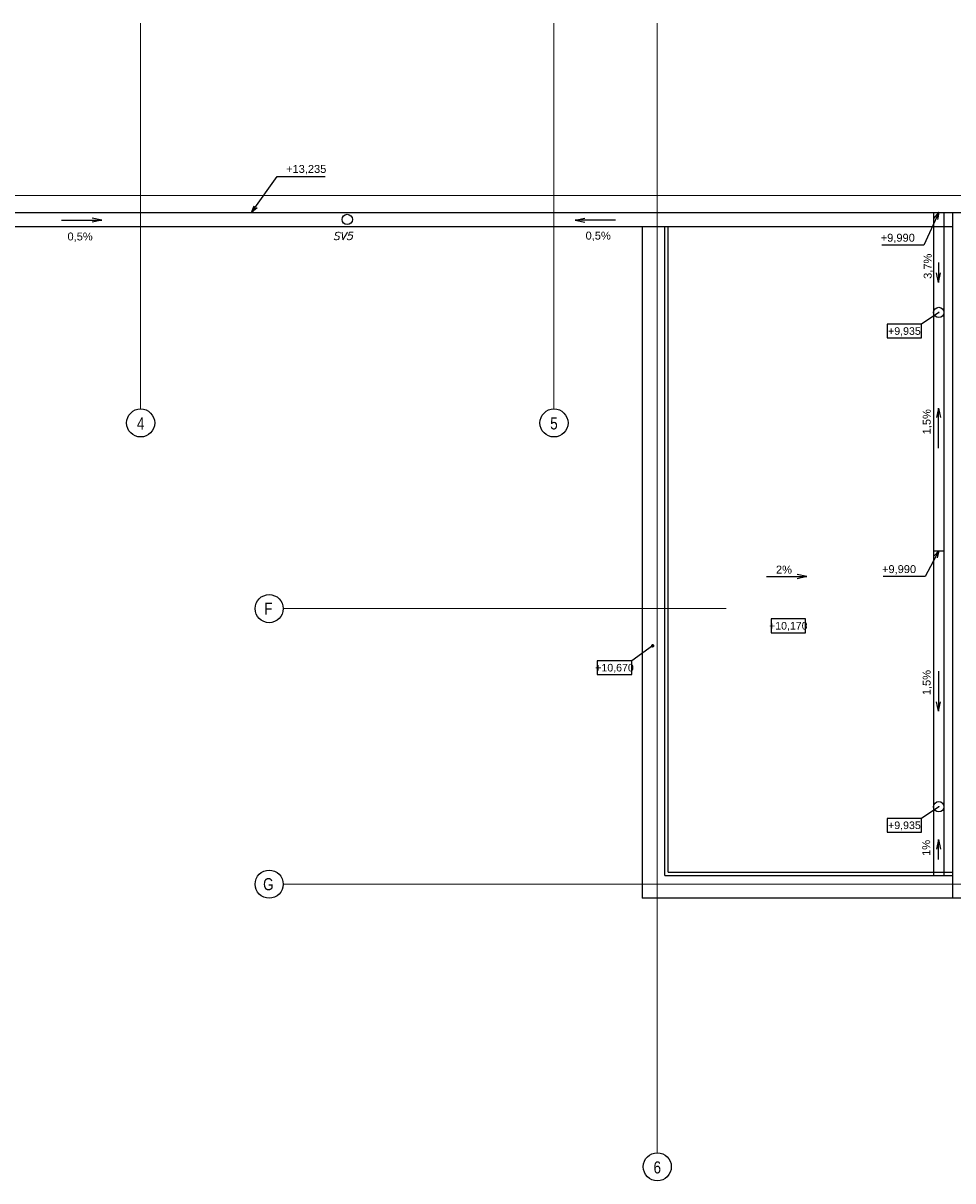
# Model space of a CAD drawing. Header units: millimetres. Extents: x -2057 to 53836, y -14299 to 25471.
# Tile 3 of 5: x 25795 to 39291, y -14299 to 2508. Entities that reach past the tile are written whole.
import ezdxf
from ezdxf.enums import TextEntityAlignment as Align
from ezdxf.lldxf.tags import DXFTag

# ---------------------------------------------------------------- set-up
doc = ezdxf.new("R2010")
doc.units = ezdxf.units.MM
for name, color, linetype, lineweight in [('CKKOTY_VYS', 3, 'Continuous', 25), ('CKRASTR', 7, 'DASHDOT', 18), ('CKRASTR_POPIS', 9, 'Continuous', 25), ('CKSTENY_PODROVINOU', 7, 'Continuous', 25), ('CKSTRECHA_PODROVINOU', 7, 'Continuous', 25), ('CKTEXTY_MALE', 3, 'Continuous', 18)]:
    doc.layers.add(name, color=color, linetype=linetype, lineweight=lineweight)
doc.styles.add('Arial', font='arial.ttf', dxfattribs={"width": 0.8})
doc.styles.add('KURZIVA', font='italic__.ttf')
doc.styles.get("Standard").update_dxf_attribs({"font": 'arial.ttf'})
tags = doc.linetypes.add('DASHDOT', pattern=[25.4, 12.7, -6.35, 0, -6.35]).pattern_tags.tags
tags[10:11] = [DXFTag(74, 4), DXFTag(75, 0), DXFTag(340, '0'), DXFTag(46, 0.0), DXFTag(50, 0.0), DXFTag(44, 0.0), DXFTag(45, 0.0)]
tags[8:9] = [DXFTag(74, 4), DXFTag(75, 0), DXFTag(340, '0'), DXFTag(46, 0.0), DXFTag(50, 0.0), DXFTag(44, 0.0), DXFTag(45, 0.0)]
tags[6:7] = [DXFTag(74, 4), DXFTag(75, 0), DXFTag(340, '0'), DXFTag(46, 0.0), DXFTag(50, 0.0), DXFTag(44, 0.0), DXFTag(45, 0.0)]
tags[4:5] = [DXFTag(74, 4), DXFTag(75, 0), DXFTag(340, '0'), DXFTag(46, 0.0), DXFTag(50, 0.0), DXFTag(44, 0.0), DXFTag(45, 0.0)]
doc.dimstyles.new('CADKON', dxfattribs={"dimscale": 50, "dimtxt": 2.2, "dimasz": 2.5, "dimexe": 1.8, "dimexo": 5, "dimgap": 0.6, "dimtad": 1, "dimrnd": 1, "dimtxsty": 'Standard', "dimblk1": 'OBLIQUE', "dimblk2": 'OBLIQUE', "dimsah": 1, "dimcen": 2.5, "dimadec": 1, "dimazin": 2, "dimtfac": 1, "dimtdec": 4, "dimtix": 1, "dimtmove": 2, "dimatfit": 3, "dimldrblk": 'OPEN30', "dimfxl": 5, "dimfxlon": 1, "dimtolj": 1, "dimarcsym": 0})
doc.dimstyles.new('CADKON$7', dxfattribs={"dimscale": 100, "dimtxt": 2.5, "dimasz": 2.5, "dimexe": 1.8, "dimexo": 5, "dimgap": 0.6, "dimtad": 1, "dimrnd": 1, "dimtxsty": 'Standard', "dimblk1": 'OBLIQUE', "dimblk2": 'OBLIQUE', "dimsah": 1, "dimcen": 2.5, "dimadec": 1, "dimazin": 2, "dimtfac": 1, "dimtdec": 4, "dimtix": 1, "dimtmove": 0, "dimatfit": 3, "dimldrblk": 'DOTSMALL', "dimfxl": 5, "dimfxlon": 1, "dimtfill": 1, "dimtolj": 1, "dimarcsym": 0})

# ---------------------------------------------------------------- blocks, each defined once
blk = doc.blocks.new('_OBLIQUE')
at = {"color": 0, "linetype": 'ByBlock'}
blk.add_line((-0.5, -0.5), (0.5, 0.5), dxfattribs=at)
blk = doc.blocks.new('*U10')
at = {"color": 0, "linetype": 'ByBlock', "lineweight": -2}
blk.add_lwpolyline([(-5, -2), (5, -2), (5, 2), (-5, 2), (-5, -2)], dxfattribs=at)

msp = doc.modelspace()

# ---------------------------------------------------------------- linework, layer by layer
at = {"layer": 'CKRASTR', "color": 7}
for p, q in [((27500, -3091.883), (27500, 2508.117)), ((33500, -3091.883), (33500, 2508.117)), ((35000, -13891.091), (35000, 2508.117)), ((-1649.633, 8.117), (52500, 8.117)), ((29569.759, -5991.883), (36000, -5991.883)), ((29569.759, -9991.883), (52500, -9991.883))]:
    msp.add_line(p, q, dxfattribs=at)
at = {"layer": 'CKRASTR_POPIS', "color": 7}
for centre in [(27500, -3295.806), (33500, -3295.806), (29365.836, -5991.883), (29365.836, -9991.883), (35000, -14095.013)]:
    msp.add_circle(centre, 203.923, dxfattribs=at)
at = {"layer": 'CKSTENY_PODROVINOU', "color": 7}
for p, q in [((35110, -9867.383), (35110, -441.883)), ((35160, -9817.383), (35160, -441.883)), ((35110, -9867.383), (39285, -9867.383)), ((35160, -9817.383), (39285, -9817.383))]:
    msp.add_line(p, q, dxfattribs=at)
at = {"layer": 'CKSTRECHA_PODROVINOU', "color": 7}
for p, q in [((9280, -241.883), (34780, -241.883)), ((26935.618, -351.277), (26798.171, -320.746)), ((33809.269, -351.543), (33946.716, -321.012)), ((34780, -241.883), (39285, -241.883)), ((39010.092, -241.883), (39010.092, -9867.383)), ((39160.092, -241.883), (39160.092, -9867.383)), ((39285, -241.883), (39285, -10197.383)), ((39285, -241.883), (45520, -241.883)), ((9280, -441.883), (39285, -441.883)), ((26353.56, -351.277), (26935.618, -351.277)), ((26935.618, -351.277), (26798.171, -381.808)), ((34391.327, -351.543), (33809.269, -351.543)), ((33809.269, -351.543), (33946.716, -382.074)), ((34780, -441.883), (34780, -10197.383)), ((39082.016, -964.994), (39082.016, -1256.023)), ((39082.016, -1256.023), (39051.485, -1118.576)), ((39082.016, -1256.023), (39112.547, -1118.576)), ((39082.016, -3080.068), (39051.485, -3217.515)), ((39082.016, -3662.126), (39082.016, -3080.068)), ((39082.016, -3080.068), (39112.547, -3217.515)), ((39010.092, -5154.633), (39160.092, -5154.633)), ((36587.299, -5527.481), (37169.356, -5527.481)), ((37169.356, -5527.481), (37031.91, -5496.95)), ((37169.356, -5527.481), (37031.91, -5558.012)), ((39082.016, -6900.185), (39082.016, -7482.243)), ((39082.016, -7482.243), (39051.485, -7344.796)), ((39082.016, -7482.243), (39112.547, -7344.796)), ((39082.016, -9344.273), (39051.485, -9481.72)), ((39082.016, -9635.302), (39082.016, -9344.273)), ((39082.016, -9344.273), (39112.547, -9481.72)), ((51720, -10197.383), (34780, -10197.383))]:
    msp.add_line(p, q, dxfattribs=at)
for centre in [(30499.353, -341.883), (39085, -1691.883), (39085, -8867.383)]:
    msp.add_circle(centre, 75, dxfattribs=at)

# ---------------------------------------------------------------- block references
at = {"layer": 'CKKOTY_VYS', "color": 7}
ref = msp.add_blockref('*U10', (38587.768, -1961.502), dxfattribs=dict(at, xscale=50, yscale=50, zscale=50))
ref.add_attrib('Výška', '+9,935', dxfattribs={"layer": '0', "color": 0, "linetype": 'ByBlock', "lineweight": -2, "height": 110}).set_placement((38587.768, -1961.502), align=Align.MIDDLE_CENTER)
ref = msp.add_blockref('*U10', (36901.935, -6240.765), dxfattribs=dict(at, xscale=50, yscale=50, zscale=50))
ref.add_attrib('Výška', '+10,170', dxfattribs={"layer": '0', "color": 0, "linetype": 'ByBlock', "lineweight": -2, "height": 110}).set_placement((36901.935, -6240.765), align=Align.MIDDLE_CENTER)
ref = msp.add_blockref('*U10', (34379.318, -6848.96), dxfattribs=dict(at, xscale=50, yscale=50, zscale=50))
ref.add_attrib('Výška', '+10,670', dxfattribs={"layer": '0', "color": 0, "linetype": 'ByBlock', "lineweight": -2, "height": 110}).set_placement((34379.318, -6848.96), align=Align.MIDDLE_CENTER)
ref = msp.add_blockref('*U10', (38587.768, -9137.002), dxfattribs=dict(at, xscale=50, yscale=50, zscale=50))
ref.add_attrib('Výška', '+9,935', dxfattribs={"layer": '0', "color": 0, "linetype": 'ByBlock', "lineweight": -2, "height": 110}).set_placement((38587.768, -9137.002), align=Align.MIDDLE_CENTER)

# ---------------------------------------------------------------- texts
at = {"layer": 'CKRASTR_POPIS', "color": 7, "style": 'Arial', "width": 0.8}
for s, p in [('4', (27500, -3304.264)), ('5', (33500, -3304.264)), ('F', (29354.273, -5991.883)), ('G', (29354.273, -9991.883)), ('6', (35000, -14103.471))]:
    msp.add_text(s, height=175, dxfattribs=at).set_placement(p, align=Align.MIDDLE)
at = {"layer": 'CKTEXTY_MALE', "color": 7}
for s, p in [('0,5%', (26437.974, -646.406)), ('0,5%', (33959.083, -633.931)), ('2%', (36723.092, -5482.332))]:
    msp.add_text(s, height=115, dxfattribs=at).set_placement(p)
at = {"layer": 'CKTEXTY_MALE', "color": 7, "style": 'KURZIVA'}
msp.add_text('SV5', height=115, dxfattribs=at).set_placement((30290.889, -639.738))
at = {"layer": 'CKTEXTY_MALE', "color": 7}
for s, p in [('3,7%', (38982.932, -1204.506)), ('1,5%', (38968.972, -3461.719)), ('1,5%', (38967.973, -7248.189)), ('1%', (38961.726, -9581.498))]:
    msp.add_text(s, height=115, rotation=90, dxfattribs=at).set_placement(p)
at = {"layer": 'CKTEXTY_MALE', "color": 7, "char_height": 115}
for s, insert, attachment_point in [('+13,235\\P', (29610.983, 312.893), 7), ('+9,990', (38738.984, -685.67), 9), ('+9,990', (38757.474, -5496.888), 9)]:
    msp.add_mtext(s, dxfattribs=dict(at, insert=insert, attachment_point=attachment_point))

# ---------------------------------------------------------------- leaders
at = {"layer": 'CKKOTY_VYS', "color": 7}
for points, override in [([(39085, -1691.883), (38837.768, -1861.502)], {"dimasz": 2, "dimldrblk": 'DotSmall'}), ([(34932.869, -6531.373), (34629.318, -6748.96)], {"dimscale": 50, "dimasz": 1, "dimldrblk": 'Dot'}), ([(39085, -8867.383), (38837.768, -9037.002)], {"dimasz": 2, "dimldrblk": 'DotSmall'})]:
    msp.add_leader(points, dimstyle='CADKON', override=override, dxfattribs=at)
at = {"layer": 'CKTEXTY_MALE', "color": 7, "annotation_type": 0, "has_hookline": 1}
for points, hookline_direction, text_width in [([(29111.425, -241.883), (29480.983, 282.893), (29580.983, 282.893)], 0, 569.823), ([(39085.092, -241.883), (38868.984, -715.67), (38768.984, -715.67)], 1, 479.219), ([(39085.092, -5154.633), (38887.474, -5526.888), (38787.474, -5526.888)], 1, 479.219)]:
    msp.add_leader(points, dimstyle='CADKON$7', override={"dimscale": 50, "dimtxt": 2.3, "dimasz": 2, "dimldrblk": 'Open30'}, dxfattribs=dict(at, hookline_direction=hookline_direction, text_width=text_width))

doc.saveas('drawing.dxf')
